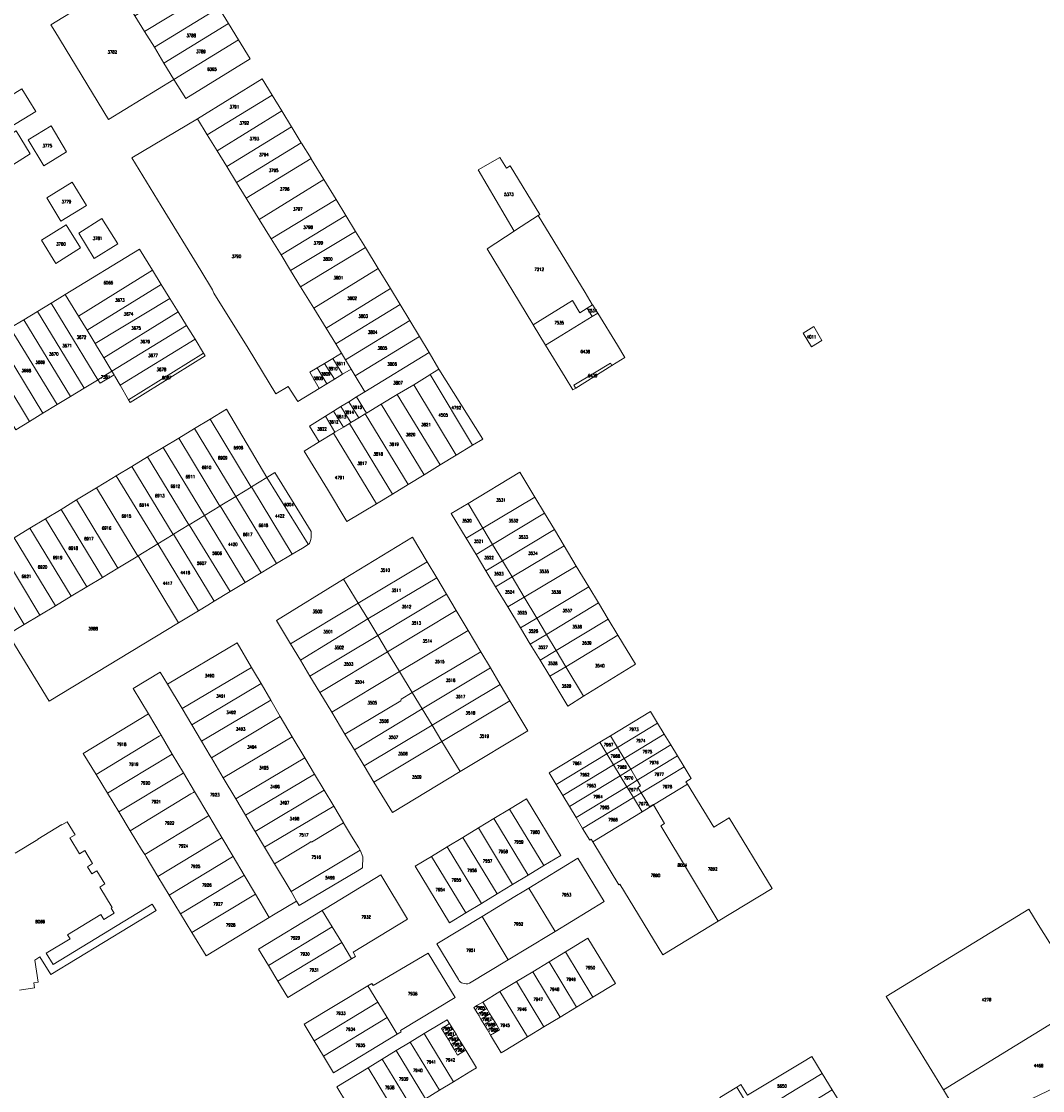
# Model space of a CAD drawing. Header units: metres. Extents: x 3 to 114181, y 112716 to 476231.
# Tile 5 of 90: x 112359 to 112695, y 474174 to 474525. Entities that reach past the tile are written whole.
import ezdxf
from ezdxf.enums import TextEntityAlignment as Align

# ---------------------------------------------------------------- set-up
doc = ezdxf.new("R2010")
doc.units = ezdxf.units.M
doc.header["$MEASUREMENT"] = 0
doc.layers.add('Kadasterperceelnummers', color=14, linetype='Continuous', lineweight=0)
doc.layers.add('Kadasterpercelen', color=14, linetype='Continuous', lineweight=13)
doc.styles.add('Style-STANDARD', font='STANDARD.shx')

msp = doc.modelspace()

# ---------------------------------------------------------------- linework, layer by layer
at = {"layer": 'Kadasterpercelen', "linetype": 'Continuous', "flags": 128}
for points in [[(112421.15, 474534.86), (112418, 474539.97), (112396.73, 474527.1), (112399.96, 474521.9)], [(112409.59, 474506.19), (112406.31, 474511.59), (112403.15, 474516.75), (112399.96, 474521.9), (112396.73, 474527.1), (112393.72, 474532.16), (112390.52, 474537.34), (112369.15, 474524.17), (112370.39, 474522.11), (112388.08, 474492.96)], [(112421.15, 474534.86), (112424.34, 474529.7), (112403.15, 474516.75), (112399.96, 474521.9)], [(112427.51, 474524.55), (112406.31, 474511.59), (112403.15, 474516.75), (112424.34, 474529.7)], [(112430.81, 474519.21), (112409.59, 474506.19), (112406.31, 474511.59), (112427.51, 474524.55)], [(112409.59, 474506.19), (112430.81, 474519.21), (112434.7, 474512.91), (112413.55, 474499.87)], [(112351.19, 474497.93), (112355.72, 474490.46), (112364.23, 474495.68), (112359.62, 474503.1)], [(112441.9, 474501.01), (112438.58, 474506.43), (112417.31, 474493.21), (112420.55, 474487.94)], [(112441.9, 474501.01), (112445.04, 474495.87), (112423.77, 474482.7), (112420.55, 474487.94)], [(112395.79, 474480.36), (112405.39, 474464.65), (112418.42, 474443.33), (112422.25, 474436.97), (112422.75, 474435.86), (112433.95, 474417.81), (112443.1, 474402.8), (112447.16, 474405.26), (112450.3, 474400.32), (112457.31, 474404.54), (112454.26, 474409.9), (112456.69, 474411.4), (112459.11, 474412.79), (112461.8, 474414.4), (112464.65, 474416.18), (112462.77, 474419.24), (112459.6, 474424.41), (112455.57, 474430.96), (112451.22, 474438.04), (112447.97, 474443.32), (112444.81, 474448.46), (112441.53, 474453.81), (112437.64, 474460.13), (112433.35, 474467.12), (112430.15, 474472.32), (112426.95, 474477.53), (112423.77, 474482.7), (112420.55, 474487.94), (112417.31, 474493.21)], [(112448.28, 474490.58), (112445.04, 474495.87), (112423.77, 474482.7), (112426.95, 474477.53)], [(112349.4, 474484.15), (112354.17, 474476.56), (112362.37, 474481.71), (112357.68, 474489.32)], [(112361.67, 474486.34), (112366.81, 474477.81), (112374.32, 474482.41), (112369.22, 474490.94)], [(112448.48, 474490.26), (112448.28, 474490.58), (112426.95, 474477.53), (112430.15, 474472.32), (112451.47, 474485.38)], [(112454.66, 474480.16), (112451.57, 474485.2), (112451.47, 474485.38), (112430.15, 474472.32), (112433.35, 474467.12)], [(112458.88, 474473.27), (112454.83, 474479.89), (112454.66, 474480.16), (112433.35, 474467.12), (112437.64, 474460.13)], [(112520.11, 474477.73), (112529.89, 474461.74), (112529.4, 474461.43), (112521.93, 474456.61), (112521.51, 474456.34), (112509.64, 474476.43), (112516.71, 474480.54), (112518.92, 474477.01)], [(112367.84, 474467.24), (112372.38, 474459.6), (112380.79, 474464.7), (112376.12, 474472.37)], [(112462.88, 474466.73), (112441.53, 474453.81), (112437.64, 474460.13), (112458.88, 474473.27)], [(112466.09, 474461.49), (112444.81, 474448.46), (112441.53, 474453.81), (112462.88, 474466.73)], [(112469.32, 474456.21), (112466.09, 474461.49), (112444.81, 474448.46), (112447.97, 474443.32)], [(112521.51, 474456.34), (112512.53, 474450.5), (112527.64, 474425.67), (112527.74, 474425.51), (112540.67, 474433.52), (112543.09, 474429.49), (112545.47, 474430.96), (112547.26, 474432.07), (112547.16, 474432.23), (112544.78, 474436.09), (112529.4, 474461.43), (112521.93, 474456.61)], [(112366.06, 474453.35), (112370.72, 474445.7), (112378.92, 474450.85), (112374.17, 474458.41)], [(112378.28, 474455.68), (112383.33, 474447.3), (112391.1, 474452.09), (112385.87, 474460.45)], [(112472.53, 474450.96), (112451.22, 474438.04), (112447.97, 474443.32), (112469.32, 474456.21)], [(112402.5, 474443.49), (112378.21, 474428.32), (112373.86, 474435.45), (112398.25, 474450.41)], [(112472.53, 474450.96), (112476.75, 474444.07), (112455.57, 474430.96), (112451.22, 474438.04)], [(112405.43, 474438.74), (112402.5, 474443.49), (112378.21, 474428.32), (112381.01, 474423.72)], [(112480.8, 474437.45), (112476.75, 474444.07), (112455.57, 474430.96), (112459.6, 474424.41)], [(112408.24, 474434.19), (112405.43, 474438.74), (112381.01, 474423.72), (112383.67, 474419.37)], [(112483.95, 474432.15), (112462.77, 474419.24), (112459.6, 474424.41), (112480.8, 474437.45)], [(112384.6, 474407.45), (112373.48, 474425.64), (112369.26, 474432.58), (112371.24, 474433.85), (112373.86, 474435.45), (112378.21, 474428.32), (112381.01, 474423.72), (112383.67, 474419.37), (112383.83, 474419.11), (112386.52, 474414.68), (112389.22, 474410.26)], [(112410.99, 474429.73), (112386.52, 474414.68), (112383.83, 474419.11), (112383.67, 474419.37), (112408.24, 474434.19)], [(112527.74, 474425.51), (112531.8, 474418.84), (112535.7, 474421.22), (112547.12, 474428.24), (112545.47, 474430.96), (112543.09, 474429.49), (112540.67, 474433.52)], [(112360.23, 474427.15), (112364.71, 474429.84), (112380.05, 474404.67), (112375.59, 474401.95)], [(112380.05, 474404.67), (112384.45, 474407.35), (112384.6, 474407.45), (112373.48, 474425.64), (112369.26, 474432.58), (112364.71, 474429.84)], [(112413.76, 474425.23), (112410.99, 474429.73), (112386.52, 474414.68), (112389.22, 474410.26)], [(112487.14, 474426.9), (112483.95, 474432.15), (112462.77, 474419.24), (112464.65, 474416.18), (112465.99, 474414)], [(112531.8, 474418.84), (112538.24, 474408.27), (112540.79, 474404.08), (112541.74, 474404.67), (112541.66, 474404.81), (112541.13, 474405.65), (112547.83, 474409.67), (112553.15, 474412.89), (112553.61, 474412.14), (112557.84, 474414.8), (112555.42, 474418.76), (112548.93, 474429.35), (112547.12, 474428.24), (112535.7, 474421.22)], [(112545.47, 474430.96), (112547.12, 474428.24), (112548.93, 474429.35), (112547.31, 474431.99), (112547.26, 474432.07)], [(112355.77, 474424.46), (112360.23, 474427.15), (112375.59, 474401.95), (112371.15, 474399.24)], [(112467.86, 474410.96), (112469.2, 474408.76), (112490.33, 474421.65), (112487.14, 474426.9), (112465.99, 474414)], [(112366.51, 474396.41), (112371.15, 474399.24), (112355.77, 474424.46), (112351.12, 474421.66)], [(112391.91, 474405.6), (112390.13, 474408.61), (112389.89, 474409.04), (112389.22, 474410.26), (112413.76, 474425.23), (112416.53, 474420.74)], [(112619.22, 474418.22), (112622.65, 474420.34), (112619.97, 474424.89), (112616.54, 474422.77)], [(112342.17, 474416.27), (112357.59, 474390.97), (112362.13, 474393.74), (112346.72, 474419.02)], [(112346.72, 474419.02), (112362.13, 474393.74), (112366.51, 474396.41), (112351.12, 474421.66)], [(112394.7, 474400.85), (112419.35, 474416.16), (112416.53, 474420.74), (112391.91, 474405.6)], [(112469.2, 474408.76), (112472.4, 474403.5), (112493.47, 474416.36), (112490.33, 474421.65)], [(112419.35, 474416.16), (112394.7, 474400.85), (112395.22, 474399.98), (112419.88, 474415.27)], [(112467.86, 474410.96), (112465.99, 474414), (112464.65, 474416.18), (112461.8, 474414.4), (112465.02, 474409.23)], [(112472.4, 474403.5), (112493.47, 474416.36), (112496.72, 474410.95), (112493.84, 474409.12), (112493.73, 474409.05), (112488.45, 474405.79), (112483.03, 474402.59), (112477.75, 474399.43), (112472.96, 474396.47), (112469.65, 474401.8)], [(112462.4, 474407.64), (112459.85, 474406.08), (112456.69, 474411.4), (112459.11, 474412.79)], [(112465.02, 474409.23), (112461.8, 474414.4), (112459.11, 474412.79), (112462.4, 474407.64)], [(112541.74, 474404.67), (112553.61, 474412.14), (112553.15, 474412.89), (112547.83, 474409.67), (112541.13, 474405.65), (112541.66, 474404.81)], [(112389.22, 474410.26), (112389.89, 474409.04), (112385.29, 474406.33), (112384.6, 474407.45)], [(112459.85, 474406.08), (112456.69, 474411.4), (112454.26, 474409.9), (112457.31, 474404.54)], [(112502.38, 474382.59), (112488.45, 474405.79), (112493.73, 474409.05), (112493.84, 474409.12), (112507.79, 474385.87)], [(112507.79, 474385.87), (112493.84, 474409.12), (112496.72, 474410.95), (112511.12, 474387.91)], [(112497.16, 474379.42), (112483.03, 474402.59), (112488.45, 474405.79), (112502.38, 474382.59)], [(112467.09, 474400.21), (112470.41, 474394.95), (112472.49, 474396.19), (112472.96, 474396.47), (112469.65, 474401.8)], [(112491.91, 474376.22), (112477.75, 474399.43), (112483.03, 474402.59), (112497.16, 474379.42)], [(112421.45, 474394.47), (112435.03, 474372.16), (112435.06, 474372.18), (112440.16, 474375.29), (112426.85, 474397.74)], [(112462.03, 474397.07), (112465.3, 474391.89), (112467.32, 474393.09), (112467.73, 474393.34), (112464.48, 474398.59)], [(112464.48, 474398.59), (112467.73, 474393.34), (112470.41, 474394.95), (112467.09, 474400.21)], [(112486.62, 474373.02), (112472.49, 474396.19), (112472.96, 474396.47), (112477.75, 474399.43), (112491.91, 474376.22)], [(112421.45, 474394.47), (112416.32, 474391.36), (112429.9, 474369.05), (112429.93, 474369.07), (112435.03, 474372.16)], [(112457.34, 474387.07), (112462.01, 474389.91), (112462.52, 474390.22), (112459.39, 474395.43), (112454.18, 474392.2)], [(112459.39, 474395.43), (112462.03, 474397.07), (112465.3, 474391.89), (112462.52, 474390.22)], [(112481.41, 474369.86), (112467.32, 474393.09), (112467.73, 474393.34), (112470.41, 474394.95), (112472.49, 474396.19), (112486.62, 474373.02)], [(112416.32, 474391.36), (112411.19, 474388.25), (112424.73, 474365.91), (112424.76, 474365.92), (112429.9, 474369.05)], [(112476.18, 474366.68), (112462.01, 474389.91), (112462.52, 474390.22), (112465.3, 474391.89), (112467.32, 474393.09), (112481.41, 474369.86)], [(112411.19, 474388.25), (112406.05, 474385.14), (112419.64, 474362.8), (112419.68, 474362.83), (112424.73, 474365.91)], [(112460.08, 474371.4), (112452.41, 474384), (112457.34, 474387.07), (112462.01, 474389.91), (112476.18, 474366.68), (112466.44, 474360.78)], [(112406.05, 474385.14), (112400.91, 474382.03), (112414.51, 474359.69), (112414.62, 474359.76), (112419.64, 474362.8)], [(112400.91, 474382.03), (112395.78, 474378.91), (112409.38, 474356.58), (112409.42, 474356.61), (112414.51, 474359.69)], [(112395.78, 474378.91), (112390.64, 474375.8), (112404.29, 474353.47), (112409.38, 474356.58)], [(112453.75, 474353.28), (112453.71, 474353.34), (112440.16, 474375.29), (112442.79, 474376.89), (112449.08, 474366.64), (112454.7, 474357.48), (112454.74, 474356.83), (112454.74, 474356.17), (112454.67, 474355.52), (112454.55, 474354.88), (112454.38, 474354.24), (112454.15, 474353.63)], [(112528.25, 474368.85), (112523.3, 474377.06), (112506.31, 474366.78), (112511.16, 474358.65)], [(112390.64, 474375.8), (112389.17, 474374.91), (112384.12, 474371.85), (112397.73, 474349.45), (112397.78, 474349.48), (112404.29, 474353.47)], [(112453.75, 474353.28), (112453.71, 474353.34), (112440.16, 474375.29), (112435.06, 474372.18), (112448.51, 474350.09), (112451.81, 474352.1)], [(112384.12, 474371.85), (112377.59, 474367.9), (112391.19, 474345.51), (112397.73, 474349.45)], [(112435.03, 474372.16), (112429.93, 474369.07), (112443.32, 474346.99), (112448.51, 474350.09), (112435.06, 474372.18)], [(112377.59, 474367.9), (112372.47, 474364.79), (112386.05, 474342.41), (112391.19, 474345.51)], [(112424.73, 474365.91), (112424.76, 474365.92), (112438.24, 474343.95), (112433.04, 474340.79), (112419.68, 474362.83)], [(112429.93, 474369.07), (112443.32, 474346.99), (112438.24, 474343.95), (112424.76, 474365.92), (112429.9, 474369.05)], [(112506.31, 474366.78), (112500.76, 474363.43), (112505.65, 474355.36), (112511.16, 474358.65)], [(112528.25, 474368.85), (112531.46, 474363.51), (112514.39, 474353.24), (112511.16, 474358.65)], [(112372.47, 474364.79), (112367.34, 474361.68), (112380.92, 474339.32), (112386.05, 474342.41)], [(112419.64, 474362.8), (112419.68, 474362.83), (112433.04, 474340.79), (112428.1, 474337.8), (112414.62, 474359.76)], [(112531.46, 474363.51), (112534.67, 474358.18), (112517.58, 474347.91), (112514.39, 474353.24)], [(112367.34, 474361.68), (112362.22, 474358.58), (112375.79, 474336.23), (112380.92, 474339.32)], [(112414.51, 474359.69), (112409.42, 474356.61), (112422.77, 474334.57), (112428.1, 474337.8), (112414.62, 474359.76)], [(112357.09, 474355.47), (112351.97, 474352.37), (112365.52, 474330.05), (112370.66, 474333.14)], [(112362.22, 474358.58), (112357.09, 474355.47), (112370.66, 474333.14), (112375.79, 474336.23)], [(112404.29, 474353.47), (112409.38, 474356.58), (112409.42, 474356.61), (112422.77, 474334.57), (112420.77, 474333.36), (112417.64, 474331.46)], [(112488.07, 474355.67), (112492.89, 474347.57), (112470.16, 474333.95), (112465.38, 474341.82)], [(112505.65, 474355.36), (112508.92, 474349.96), (112514.39, 474353.24), (112511.16, 474358.65)], [(112534.67, 474358.18), (112517.58, 474347.91), (112520.77, 474342.57), (112537.88, 474352.85)], [(112351.97, 474352.37), (112346.85, 474349.27), (112360.39, 474326.96), (112365.52, 474330.05)], [(112411.07, 474327.48), (112417.64, 474331.46), (112404.29, 474353.47), (112397.78, 474349.48)], [(112508.92, 474349.96), (112514.39, 474353.24), (112517.58, 474347.91), (112512.14, 474344.64)], [(112541.9, 474346.16), (112524.74, 474335.92), (112520.77, 474342.57), (112537.88, 474352.85)], [(112346.85, 474349.27), (112341.5, 474346.03), (112355.09, 474323.76), (112360.39, 474326.96)], [(112391.19, 474345.51), (112386.05, 474342.41), (112380.92, 474339.32), (112375.79, 474336.23), (112370.66, 474333.14), (112365.52, 474330.05), (112360.39, 474326.96), (112355.09, 474323.76), (112368.54, 474301.71), (112411.07, 474327.48), (112397.78, 474349.48), (112397.73, 474349.45)], [(112492.89, 474347.57), (112470.16, 474333.95), (112473.31, 474328.76), (112496, 474342.34)], [(112512.14, 474344.64), (112515.37, 474339.32), (112520.77, 474342.57), (112517.58, 474347.91)], [(112541.9, 474346.16), (112546.01, 474339.34), (112528.87, 474329.02), (112524.74, 474335.92)], [(112465.38, 474341.82), (112443.27, 474328.31), (112447.91, 474320.63), (112470.16, 474333.95)], [(112496, 474342.34), (112473.31, 474328.76), (112476.59, 474323.35), (112499.23, 474336.9)], [(112515.37, 474339.32), (112520.77, 474342.57), (112524.74, 474335.92), (112519.37, 474332.71)], [(112546.01, 474339.34), (112549.2, 474334.04), (112532.05, 474323.7), (112528.87, 474329.02)], [(112499.23, 474336.9), (112476.59, 474323.35), (112479.85, 474317.97), (112502.42, 474331.54)], [(112519.37, 474332.71), (112524.74, 474335.92), (112528.87, 474329.02), (112523.55, 474325.81)], [(112451.16, 474315.23), (112473.31, 474328.76), (112470.16, 474333.95), (112447.91, 474320.63)], [(112502.42, 474331.54), (112506.34, 474324.95), (112483.8, 474311.46), (112479.85, 474317.97)], [(112549.2, 474334.04), (112532.05, 474323.7), (112535.23, 474318.38), (112552.39, 474328.74)], [(112451.16, 474315.23), (112454.32, 474310.01), (112476.59, 474323.35), (112473.31, 474328.76)], [(112523.55, 474325.81), (112528.87, 474329.02), (112532.05, 474323.7), (112526.76, 474320.51)], [(112552.39, 474328.74), (112535.23, 474318.38), (112538.4, 474313.07), (112555.59, 474323.43)], [(112506.34, 474324.95), (112483.8, 474311.46), (112487.97, 474304.59), (112510.48, 474318)], [(112526.76, 474320.51), (112529.97, 474315.22), (112535.23, 474318.38), (112532.05, 474323.7)], [(112407.5, 474307.28), (112430.36, 474320.91), (112435.09, 474312.85), (112412.26, 474299.28)], [(112454.32, 474310.01), (112457.58, 474304.6), (112479.85, 474317.97), (112476.59, 474323.35)], [(112561.31, 474313.94), (112555.59, 474323.43), (112538.4, 474313.07), (112544.23, 474303.33)], [(112457.58, 474304.6), (112461.5, 474298.1), (112483.8, 474311.46), (112479.85, 474317.97)], [(112513.64, 474312.68), (112510.48, 474318), (112487.97, 474304.59), (112491.21, 474299.25)], [(112529.97, 474315.22), (112533.18, 474309.92), (112538.4, 474313.07), (112535.23, 474318.38)], [(112401.18, 474297.53), (112405.34, 474290.57), (112409.03, 474284.36), (112412.7, 474278.18), (112416.37, 474271.99), (112421.04, 474264.12), (112425.35, 474256.86), (112429.02, 474250.68), (112432.7, 474244.47), (112436.38, 474238.28), (112440.93, 474230.62), (112442.28, 474231.44), (112449.94, 474236.01), (112448.1, 474239.1), (112442.62, 474248.29), (112439.41, 474253.69), (112436.32, 474258.88), (112435.58, 474260.13), (112433.13, 474264.24), (112429.93, 474269.61), (112425.8, 474276.55), (112421.91, 474283.08), (112421.48, 474283.8), (112418.66, 474288.54), (112415.44, 474293.96), (112412.26, 474299.28), (112407.5, 474307.28), (112405.1, 474311.31), (112396.17, 474305.93)], [(112435.09, 474312.85), (112412.26, 474299.28), (112415.44, 474293.96), (112438.23, 474307.5), (112436.11, 474311.11)], [(112461.5, 474298.1), (112483.8, 474311.46), (112487.97, 474304.59), (112484.27, 474302.41), (112484.2, 474301.9), (112465.83, 474290.93)], [(112513.64, 474312.68), (112516.87, 474307.24), (112494.49, 474293.84), (112491.21, 474299.25)], [(112539.14, 474300.09), (112544.23, 474303.33), (112538.4, 474313.07), (112533.18, 474309.92)], [(112438.23, 474307.5), (112415.44, 474293.96), (112418.66, 474288.54), (112441.42, 474302.06)], [(112516.87, 474307.24), (112494.49, 474293.84), (112497.72, 474288.52), (112520.05, 474301.89)], [(112468.97, 474285.72), (112491.21, 474299.25), (112487.97, 474304.59), (112484.27, 474302.41), (112484.2, 474301.9), (112465.83, 474290.93)], [(112421.91, 474283.08), (112421.48, 474283.8), (112418.66, 474288.54), (112441.42, 474302.06), (112444.57, 474296.7)], [(112468.97, 474285.72), (112472.15, 474280.46), (112494.49, 474293.84), (112491.21, 474299.25)], [(112520.05, 474301.89), (112525.96, 474291.96), (112503.76, 474278.57), (112497.72, 474288.52)], [(112384.02, 474277.61), (112403.65, 474289.52), (112404.79, 474290.21), (112405.34, 474290.57), (112401.18, 474297.53), (112379.8, 474284.57)], [(112425.8, 474276.55), (112421.91, 474283.08), (112444.57, 474296.7), (112448.48, 474290.03)], [(112566.27, 474298.36), (112568.61, 474294.51), (112555.45, 474286.52), (112553.13, 474290.39)], [(112472.15, 474280.46), (112494.49, 474293.84), (112497.72, 474288.52), (112475.36, 474275.13)], [(112568.61, 474294.51), (112570.79, 474290.92), (112557.62, 474282.92), (112555.45, 474286.52)], [(112384.02, 474277.61), (112387.75, 474271.45), (112408.46, 474284.01), (112409.03, 474284.36), (112405.34, 474290.57), (112404.79, 474290.21), (112403.65, 474289.52)], [(112448.48, 474290.03), (112425.8, 474276.55), (112429.93, 474269.61), (112452.63, 474283.1)], [(112549.6, 474288.25), (112553.13, 474290.39), (112555.45, 474286.52), (112551.94, 474284.39)], [(112570.79, 474290.92), (112572.97, 474287.33), (112559.78, 474279.33), (112557.62, 474282.92)], [(112475.36, 474275.13), (112481.42, 474265.09), (112503.76, 474278.57), (112497.72, 474288.52)], [(112535.27, 474274.28), (112532.93, 474278.14), (112549.6, 474288.25), (112551.94, 474284.39)], [(112555.45, 474286.52), (112557.62, 474282.92), (112554.12, 474280.8), (112551.94, 474284.39)], [(112572.97, 474287.33), (112575.14, 474283.74), (112561.94, 474275.72), (112559.78, 474279.33)], [(112387.75, 474271.45), (112408.46, 474284.01), (112409.03, 474284.36), (112412.7, 474278.18), (112412.26, 474277.89), (112410.43, 474276.79), (112391.49, 474265.3)], [(112433.13, 474264.24), (112455.84, 474277.74), (112452.63, 474283.1), (112429.93, 474269.61)], [(112535.27, 474274.28), (112551.94, 474284.39), (112554.12, 474280.8), (112537.45, 474270.69)], [(112557.62, 474282.92), (112559.78, 474279.33), (112556.3, 474277.21), (112554.12, 474280.8)], [(112577.32, 474280.15), (112563.22, 474271.59), (112562.14, 474273.36), (112563.04, 474273.89), (112561.94, 474275.72), (112575.14, 474283.74)], [(112391.49, 474265.3), (112410.43, 474276.79), (112412.26, 474277.89), (112412.7, 474278.18), (112416.37, 474271.99), (112415.99, 474271.74), (112415.18, 474271.25), (112395.22, 474259.14)], [(112537.45, 474270.69), (112554.12, 474280.8), (112556.3, 474277.21), (112539.62, 474267.1)], [(112559.78, 474279.33), (112561.94, 474275.72), (112558.48, 474273.62), (112556.3, 474277.21)], [(112577.32, 474280.15), (112579.67, 474276.28), (112577.96, 474275.24), (112578.47, 474274.4), (112567.27, 474267.6), (112567.19, 474267.73), (112566, 474267.05), (112563.22, 474271.59)], [(112436.32, 474258.88), (112435.58, 474260.13), (112433.13, 474264.24), (112455.84, 474277.74), (112458.99, 474272.48)], [(112539.62, 474267.1), (112541.8, 474263.51), (112558.48, 474273.62), (112556.3, 474277.21)], [(112561.94, 474275.72), (112563.04, 474273.89), (112562.14, 474273.36), (112563.22, 474271.59), (112560.65, 474270.03), (112558.48, 474273.62)], [(112395.22, 474259.14), (112398.95, 474252.99), (112399.97, 474251.31), (112419.84, 474263.37), (112420.74, 474263.91), (112421.04, 474264.12), (112416.37, 474271.99), (112415.99, 474271.74), (112415.18, 474271.25)], [(112458.99, 474272.48), (112436.32, 474258.88), (112439.41, 474253.69), (112462.15, 474267.21)], [(112541.8, 474263.51), (112558.48, 474273.62), (112560.65, 474270.03), (112543.98, 474259.92)], [(112567.27, 474267.6), (112578.47, 474274.4), (112587.08, 474260.29), (112592.19, 474263.39), (112606.26, 474240.12), (112588.51, 474229.35), (112570.36, 474218.35), (112556.26, 474241.59), (112555.92, 474241.39), (112547.35, 474255.52), (112563.51, 474265.32)], [(112567.27, 474267.6), (112563.51, 474265.32), (112560.65, 474270.03), (112563.22, 474271.59), (112566, 474267.05), (112567.19, 474267.73)], [(112569.71, 474260.73), (112570.86, 474261.5), (112567.27, 474267.6), (112578.47, 474274.4), (112587.08, 474260.29), (112592.19, 474263.39), (112606.26, 474240.12), (112588.51, 474229.35)], [(112531.22, 474247.67), (112519.94, 474266.27), (112525.5, 474269.64), (112536.78, 474251.04)], [(112543.98, 474259.92), (112560.65, 474270.03), (112563.51, 474265.32), (112547.35, 474255.52), (112546.83, 474256.37), (112546.32, 474256.06)], [(112588.51, 474229.35), (112569.71, 474260.73), (112570.86, 474261.5), (112567.27, 474267.6), (112563.51, 474265.32), (112547.35, 474255.52), (112555.92, 474241.39), (112556.26, 474241.59), (112570.36, 474218.35)], [(112399.97, 474251.31), (112400.42, 474250.56), (112404.33, 474244.11), (112424.04, 474256.07), (112425.1, 474256.71), (112425.35, 474256.86), (112421.04, 474264.12), (112420.74, 474263.91), (112419.84, 474263.37)], [(112462.15, 474267.21), (112439.41, 474253.69), (112442.62, 474248.29), (112452.26, 474254.06), (112453.91, 474255.06), (112454.72, 474255.54), (112454.81, 474255.4), (112465.4, 474261.78), (112465.38, 474261.81)], [(112514.81, 474263.16), (112519.94, 474266.27), (112531.22, 474247.67), (112526.09, 474244.56)], [(112448.1, 474239.1), (112442.62, 474248.29), (112452.26, 474254.06), (112453.91, 474255.06), (112454.72, 474255.54), (112454.81, 474255.4), (112465.4, 474261.78), (112468.03, 474257.38), (112470.34, 474253.53), (112470.78, 474252.79)], [(112526.09, 474244.56), (112520.96, 474241.45), (112509.68, 474260.05), (112514.81, 474263.16)], [(112499.42, 474253.82), (112504.55, 474256.93), (112515.83, 474238.34), (112510.7, 474235.23)], [(112509.68, 474260.05), (112520.96, 474241.45), (112515.83, 474238.34), (112504.55, 474256.93)], [(112404.33, 474244.11), (112424.04, 474256.07), (112425.1, 474256.71), (112425.35, 474256.86), (112429.02, 474250.68), (112428.83, 474250.55), (112408.07, 474237.96)], [(112499.42, 474253.82), (112494.29, 474250.71), (112505.57, 474232.12), (112510.7, 474235.23)], [(112408.07, 474237.96), (112428.83, 474250.55), (112429.02, 474250.68), (112432.7, 474244.47), (112432.57, 474244.4), (112432.2, 474244.17), (112411.8, 474231.8)], [(112448.1, 474239.1), (112470.78, 474252.79), (112470.95, 474252.5), (112471.75, 474250.59), (112471.62, 474246.88), (112469.87, 474245.83), (112450.82, 474234.53), (112449.94, 474236.01)], [(112488.89, 474247.44), (112500.17, 474228.84), (112505.57, 474232.12), (112494.29, 474250.71)], [(112534.94, 474226.02), (112551.1, 474235.82), (112542.44, 474250.09), (112526.3, 474240.26)], [(112411.8, 474231.8), (112415.53, 474225.65), (112436.38, 474238.28), (112432.7, 474244.47), (112432.57, 474244.4), (112432.2, 474244.17)], [(112458.37, 474232.92), (112461.64, 474227.52), (112464.75, 474222.39), (112468.03, 474216.99), (112469.31, 474217.77), (112468.47, 474219.16), (112486.42, 474230.06), (112477.61, 474244.59), (112459.67, 474233.71)], [(112510.9, 474230.91), (112519.53, 474216.7), (112533.32, 474225.04), (112534.94, 474226.02), (112526.3, 474240.26), (112524.69, 474239.27), (112521.7, 474237.46)], [(112415.53, 474225.65), (112436.38, 474238.28), (112440.93, 474230.62), (112420.15, 474218.03)], [(112437.4, 474220.21), (112458.37, 474232.92), (112461.64, 474227.52), (112440.68, 474214.81)], [(112690.69, 474233.33), (112643.73, 474204.67), (112662.6, 474173.89), (112709.73, 474202.82), (112693.73, 474228.3)], [(112496.04, 474221.9), (112510.9, 474230.91), (112519.53, 474216.7), (112506.78, 474208.99), (112506.26, 474208.84), (112505.72, 474208.75), (112504.97, 474208.87), (112504.16, 474209.15), (112503.84, 474209.38), (112503.43, 474209.78), (112503.12, 474210.23)], [(112440.68, 474214.81), (112461.64, 474227.52), (112464.75, 474222.39), (112443.79, 474209.68)], [(112443.79, 474209.68), (112464.75, 474222.39), (112468.03, 474216.99), (112447.06, 474204.28)], [(112547.37, 474204.41), (112538.34, 474219.31), (112545.7, 474223.78), (112554.74, 474208.88)], [(112473.39, 474208.16), (112476.64, 474202.8), (112479.75, 474197.67), (112483.04, 474192.24), (112484.32, 474193.02), (112484.08, 474193.42), (112502.04, 474204.31), (112493.22, 474218.85), (112475.1, 474208.23), (112474.67, 474208.93)], [(112547.37, 474204.41), (112541.99, 474201.14), (112532.95, 474216.04), (112538.34, 474219.31)], [(112541.99, 474201.14), (112532.95, 474216.04), (112527.56, 474212.77), (112536.6, 474197.87)], [(112522.18, 474209.51), (112527.56, 474212.77), (112536.6, 474197.87), (112531.21, 474194.61)], [(112452.4, 474195.48), (112473.39, 474208.16), (112476.64, 474202.8), (112455.67, 474190.08)], [(112531.21, 474194.61), (112525.83, 474191.34), (112516.79, 474206.24), (112522.18, 474209.51)], [(112525.83, 474191.34), (112518.47, 474186.88), (112517.24, 474186.13), (112513.72, 474191.9), (112513.98, 474192.09), (112514.47, 474192.39), (112516.65, 474193.71), (112515.62, 474195.41), (112514.55, 474197.17), (112513.49, 474198.92), (112512.43, 474200.67), (112511.13, 474202.81), (112516.79, 474206.24)], [(112455.67, 474190.08), (112476.64, 474202.8), (112479.75, 474197.67), (112458.78, 474184.95)], [(112509.43, 474201.78), (112511.13, 474202.81), (112512.43, 474200.67), (112509.96, 474199.17), (112509.76, 474199.05), (112509.47, 474198.88), (112508.16, 474201.01)], [(112509.76, 474199.05), (112509.96, 474199.17), (112512.43, 474200.67), (112513.49, 474198.92), (112511.11, 474197.48), (112510.82, 474197.3), (112510.53, 474197.12), (112509.47, 474198.88)], [(112709.73, 474202.82), (112662.6, 474173.89), (112670.57, 474160.88), (112685.28, 474167.96), (112693.9, 474172.1), (112700.61, 474175.34), (112708.69, 474179.66), (112720, 474186.47)], [(112458.78, 474184.95), (112479.75, 474197.67), (112483.04, 474192.24), (112462.06, 474179.55)], [(112510.82, 474197.3), (112510.53, 474197.12), (112511.6, 474195.38), (112511.89, 474195.55), (112512.31, 474195.81), (112514.55, 474197.17), (112513.49, 474198.92), (112511.11, 474197.48)], [(112511.89, 474195.55), (112512.31, 474195.81), (112514.55, 474197.17), (112515.62, 474195.41), (112513.33, 474194.03), (112512.95, 474193.8), (112512.66, 474193.64), (112511.6, 474195.38)], [(112505.55, 474187), (112509.09, 474181.19), (112507.19, 474180.03), (112501.51, 474176.59), (112491.91, 474192.41), (112497.59, 474195.85), (112499.46, 474196.98), (112500.24, 474195.72), (112499.99, 474195.6), (112499.4, 474195.24), (112497.56, 474194.12), (112498.65, 474192.33), (112499.71, 474190.57), (112500.77, 474188.82), (112501.84, 474187.07), (112502.87, 474185.36), (112505.1, 474186.71), (112505.3, 474186.83)], [(112497.56, 474194.12), (112499.4, 474195.24), (112499.99, 474195.6), (112500.24, 474195.72), (112501.31, 474193.96), (112501.07, 474193.79), (112500.67, 474193.55), (112498.65, 474192.33)], [(112498.65, 474192.33), (112499.71, 474190.57), (112501.77, 474191.82), (112502.13, 474192.04), (112502.37, 474192.22), (112501.31, 474193.96), (112501.07, 474193.79), (112500.67, 474193.55)], [(112512.95, 474193.8), (112513.33, 474194.03), (112515.62, 474195.41), (112516.65, 474193.71), (112514.47, 474192.39), (112513.98, 474192.09), (112513.72, 474191.9), (112512.66, 474193.64)], [(112501.51, 474176.59), (112491.91, 474192.41), (112487.3, 474189.61), (112496.89, 474173.79)], [(112499.71, 474190.57), (112500.77, 474188.82), (112502.96, 474190.14), (112503.2, 474190.29), (112503.43, 474190.48), (112502.37, 474192.22), (112502.13, 474192.04), (112501.77, 474191.82)], [(112500.77, 474188.82), (112501.84, 474187.07), (112503.93, 474188.34), (112504.26, 474188.54), (112504.51, 474188.7), (112503.43, 474190.48), (112503.2, 474190.29), (112502.96, 474190.14)], [(112478.06, 474184.01), (112487.66, 474168.19), (112492.27, 474170.99), (112482.68, 474186.81)], [(112496.89, 474173.79), (112487.3, 474189.61), (112482.68, 474186.81), (112492.27, 474170.99)], [(112501.84, 474187.07), (112502.87, 474185.36), (112505.1, 474186.71), (112505.3, 474186.83), (112505.55, 474187), (112504.51, 474188.7), (112504.26, 474188.54), (112503.93, 474188.34)], [(112487.66, 474168.19), (112478.06, 474184.01), (112473.45, 474181.2), (112483.04, 474165.39)], [(112594.67, 474174.82), (112596.88, 474171.2), (112600.37, 474165.49), (112603.28, 474167.28), (112611.32, 474172.34), (112622.74, 474179.34), (112619.38, 474184.85), (112616.27, 474182.99), (112598.22, 474172.19), (112595.99, 474175.63)], [(112463.11, 474174.93), (112473.45, 474181.2), (112483.04, 474165.39), (112472.7, 474159.11)], [(112626.06, 474173.88), (112603.71, 474160.18), (112601.66, 474163.38), (112600.37, 474165.49), (112603.28, 474167.28), (112611.32, 474172.34), (112622.74, 474179.34)], [(112594.67, 474174.82), (112596.88, 474171.2), (112600.37, 474165.49), (112601.66, 474163.38), (112603.71, 474160.18), (112607.19, 474154.72), (112608.28, 474153.01), (112603.74, 474150.26), (112602.7, 474151.97), (112601.42, 474151.18), (112589.09, 474171.37)], [(112626.06, 474173.88), (112603.71, 474160.18), (112607.19, 474154.72), (112609.95, 474156.4), (112617.99, 474161.46), (112629.38, 474168.43)]]:
    msp.add_lwpolyline(points, close=True, dxfattribs=at)
for points in [[(112358.86, 474206.67), (112363.79, 474207.47), (112363.52, 474209.13), (112365, 474209.37), (112363.83, 474216.57), (112365.54, 474217.61), (112369.06, 474211.83), (112403.7, 474232.89), (112402.46, 474234.95), (112369.86, 474215.13), (112367.59, 474218.86), (112375.42, 474223.62), (112374.61, 474224.95), (112385.55, 474231.6), (112386.54, 474229.97), (112389.92, 474232.03), (112388.93, 474233.66), (112389.29, 474233.87), (112385.19, 474240.6), (112386.9, 474241.65), (112384.29, 474245.95), (112382.57, 474244.91), (112381.14, 474247.27), (112382.85, 474248.31), (112380.24, 474252.61), (112378.52, 474251.57), (112375.37, 474256.77), (112377.08, 474257.81), (112374.46, 474262.11), (112372.75, 474261.07), (112372.69, 474261.17), (112364.82, 474256.38), (112364.88, 474256.29), (112357.36, 474251.72)], [(112357.36, 474251.72), (112364.88, 474256.29), (112364.82, 474256.38), (112372.69, 474261.17), (112372.75, 474261.07), (112374.46, 474262.11), (112377.08, 474257.81), (112375.37, 474256.77), (112378.52, 474251.57), (112380.24, 474252.61), (112382.85, 474248.31), (112381.14, 474247.27), (112382.57, 474244.91), (112384.29, 474245.95), (112386.9, 474241.65), (112385.19, 474240.6), (112389.29, 474233.87), (112388.93, 474233.66), (112389.92, 474232.03), (112386.54, 474229.97), (112385.55, 474231.6), (112374.61, 474224.95), (112375.42, 474223.62), (112367.59, 474218.86), (112369.86, 474215.13), (112402.46, 474234.95), (112403.7, 474232.89), (112369.06, 474211.83), (112365.54, 474217.61), (112363.83, 474216.57), (112365, 474209.37), (112363.52, 474209.13), (112363.79, 474207.47), (112358.86, 474206.67)]]:
    msp.add_lwpolyline(points, dxfattribs=at)

# ---------------------------------------------------------------- texts
at = {"layer": 'Kadasterperceelnummers', "linetype": 'Continuous', "lineweight": 0, "style": 'Style-STANDARD'}
for s, p in [('3788', (112415.27, 474520.64)), ('3782', (112389.32, 474515.19)), ('3789', (112418.48, 474515.37)), ('6065', (112422.09, 474509.54)), ('3791', (112429.47, 474497.18)), ('3792', (112432.71, 474491.85)), ('3793', (112436.04, 474486.7)), ('3775', (112367.95, 474484.37)), ('3794', (112439.16, 474481.45)), ('3795', (112442.37, 474476.25)), ('3796', (112446.01, 474470.15)), ('5373', (112519.72, 474468.41)), ('3779', (112374.25, 474465.99)), ('3797', (112450.33, 474463.54)), ('3798', (112453.71, 474457.6)), ('3781', (112384.48, 474453.93)), ('3780', (112372.46, 474452.06)), ('3799', (112457.09, 474452.41)), ('3790', (112430.17, 474448.01)), ('3800', (112460.19, 474447.13)), ('7212', (112529.7, 474443.73)), ('6066', (112388.01, 474439.36)), ('3801', (112463.66, 474440.96)), ('3673', (112391.82, 474433.61)), ('3802', (112468.18, 474434.24)), ('3674', (112394.65, 474429.06)), ('7534', (112547.15, 474430.16)), ('3803', (112471.81, 474428.34)), ('7535', (112536.24, 474426.18)), ('3675', (112397.16, 474424.43)), ('3804', (112474.93, 474423.08)), ('3671', (112374.43, 474418.62)), ('3672', (112379.18, 474421.43)), ('3676', (112400.11, 474420)), ('4011', (112619.23, 474421.55)), ('3670', (112370.08, 474415.91)), ('3677', (112402.71, 474415.41)), ('3805', (112478.13, 474417.83)), ('6438', (112544.83, 474416.71)), ('3669', (112365.61, 474413.2)), ('3811', (112464.45, 474412.71)), ('3806', (112481.32, 474412.57)), ('3668', (112361.06, 474410.45)), ('7381', (112387.09, 474408.3)), ('3678', (112405.48, 474410.8)), ('6067', (112407.24, 474408.07)), ('3808', (112457.01, 474407.89)), ('3809', (112459.5, 474409.36)), ('3810', (112461.85, 474411.07)), ('6439', (112547.25, 474408.78)), ('3807', (112483.27, 474406.42)), ('3815', (112469.81, 474398.38)), ('4792', (112502.45, 474398.23)), ('3812', (112462.13, 474393.54)), ('3813', (112464.66, 474395.25)), ('3814', (112467.23, 474396.72)), ('4505', (112498.09, 474395.84)), ('3822', (112458.28, 474391.25)), ('3821', (112492.49, 474392.71)), ('3820', (112487.41, 474389.42)), ('6908', (112430.76, 474385.08)), ('3818', (112476.75, 474383.02)), ('3819', (112481.98, 474386.21)), ('6909', (112425.63, 474381.76)), ('3817', (112471.5, 474379.93)), ('6910', (112420.33, 474378.61)), ('6912', (112410.07, 474372.42)), ('6911', (112415.01, 474375.56)), ('4791', (112464.1, 474375.26)), ('6913', (112404.93, 474369.31)), ('6914', (112399.8, 474366.22)), ('6004', (112447.41, 474366.38)), ('3531', (112517.1, 474367.86)), ('6915', (112393.99, 474362.61)), ('4422', (112444.38, 474362.63)), ('6916', (112387.45, 474358.67)), ('6618', (112439, 474359.55)), ('3520', (112505.91, 474361.06)), ('3532', (112521.21, 474361.05)), ('6917', (112381.62, 474355.15)), ('6617', (112433.82, 474356.54)), ('3533', (112524.46, 474355.71)), ('6918', (112376.49, 474352.05)), ('4420', (112428.93, 474353.3)), ('3521', (112509.81, 474354.3)), ('6919', (112371.36, 474348.95)), ('5606', (112423.78, 474350.38)), ('3522', (112513.2, 474348.94)), ('3534', (112527.66, 474350.37)), ('6920', (112366.4, 474345.85)), ('5607', (112418.72, 474347.1)), ('3510', (112479.07, 474344.81)), ('3535', (112531.3, 474344.39)), ('6921', (112361.1, 474342.76)), ('4418', (112413.33, 474344.03)), ('3523', (112516.41, 474343.62)), ('4417', (112407.51, 474340.44)), ('3511', (112482.72, 474338.16)), ('3524', (112520.01, 474337.63)), ('3536', (112535.26, 474337.59)), ('3500', (112456.77, 474331.22)), ('3512', (112486.08, 474332.84)), ('3525', (112524.07, 474330.85)), ('3537', (112538.96, 474331.52)), ('3513', (112489.3, 474327.44)), ('3988', (112383, 474325.59)), ('3501', (112460.29, 474324.59)), ('3526', (112527.75, 474324.76)), ('3538', (112542.15, 474326.21)), ('3514', (112492.93, 474321.5)), ('3539', (112545.34, 474320.91)), ('3502', (112463.92, 474319.38)), ('3527', (112530.95, 474319.45)), ('3503', (112467.02, 474313.97)), ('3515', (112496.98, 474314.77)), ('3528', (112534.14, 474314.14)), ('3540', (112549.61, 474313.38)), ('3490', (112421.3, 474310.1)), ('3504', (112470.65, 474308.04)), ('3516', (112500.59, 474308.62)), ('3529', (112538.66, 474306.69)), ('3491', (112425.05, 474303.4)), ('3517', (112503.85, 474303.26)), ('3505', (112474.8, 474301.2)), ('3492', (112428.4, 474298.02)), ('3506', (112478.64, 474295.16)), ('3518', (112507.08, 474297.88)), ('3493', (112431.53, 474292.57)), ('7973', (112560.83, 474292.44)), ('3507', (112481.75, 474289.86)), ('3519', (112511.62, 474290.23)), ('7974', (112563.08, 474288.72)), ('7918', (112392.39, 474287.57)), ('3494', (112435.23, 474286.63)), ('7967', (112552.48, 474287.39)), ('7975', (112565.25, 474285.12)), ('7919', (112396.37, 474281.01)), ('3508', (112484.88, 474284.48)), ('7961', (112542.22, 474281.27)), ('7968', (112554.74, 474283.66)), ('7976', (112567.42, 474281.53)), ('3495', (112439.16, 474279.82)), ('7962', (112544.65, 474277.54)), ('7969', (112556.91, 474280.06)), ('7977', (112569.15, 474277.66)), ('7920', (112400.23, 474274.83)), ('3509', (112489.45, 474276.8)), ('7963', (112546.83, 474273.95)), ('7970', (112559.09, 474276.47)), ('7923', (112423.02, 474270.95)), ('3496', (112442.83, 474273.67)), ('7971', (112560.65, 474272.6)), ('7978', (112571.81, 474273.6)), ('7921', (112403.77, 474268.66)), ('3497', (112445.97, 474268.31)), ('7964', (112549.01, 474270.36)), ('7972', (112563.93, 474267.99)), ('7965', (112551.19, 474266.77)), ('7922', (112408.15, 474261.65)), ('3498', (112449.23, 474263.08)), ('7966', (112553.96, 474262.78)), ('7517', (112452.28, 474257.75)), ('7960', (112528.32, 474258.66)), ('7924', (112412.68, 474254.12)), ('7959', (112522.98, 474255.42)), ('7516', (112456.34, 474250.44)), ('7958', (112517.85, 474252.3)), ('7925', (112416.68, 474247.41)), ('7956', (112507.59, 474246.08)), ('7957', (112512.72, 474249.19)), ('8004', (112576.77, 474247.82)), ('7892', (112586.73, 474246.53)), ('5499', (112460.9, 474243.66)), ('7955', (112502.46, 474242.97)), ('7890', (112567.9, 474244.42)), ('7926', (112420.39, 474241.24)), ('7954', (112497.2, 474239.78)), ('7953', (112538.66, 474238.06)), ('7927', (112424.09, 474235.06)), ('8066', (112365.59, 474229.26)), ('8069', (112365.59, 474229.26)), ('7932', (112472.77, 474230.79)), ('7952', (112522.88, 474228.48)), ('7928', (112428.24, 474228.16)), ('7929', (112449.49, 474223.87)), ('7930', (112452.67, 474218.6)), ('7951', (112507.26, 474219.83)), ('7931', (112455.69, 474213.34)), ('7950', (112546.51, 474214.09)), ('7949', (112540.13, 474210.23)), ('7936', (112488.08, 474205.54)), ('7947', (112529.36, 474203.69)), ('7948', (112534.74, 474206.96)), ('7985', (112510.27, 474200.84)), ('7946', (112523.97, 474200.42)), ('4278', (112676.77, 474203.61)), ('7933', (112464.45, 474199.12)), ('7986', (112511.45, 474198.9)), ('7987', (112512.52, 474197.15)), ('7934', (112467.67, 474193.87)), ('7980', (112499.41, 474194.02)), ('7988', (112513.59, 474195.4)), ('7989', (112514.59, 474193.66)), ('7945', (112518.45, 474195.17)), ('7981', (112500.31, 474192.27)), ('7982', (112501.54, 474190.52)), ('7935', (112470.88, 474188.61)), ('7983', (112502.61, 474188.77)), ('7984', (112503.66, 474187.03)), ('7941', (112494.2, 474183.1)), ('7942', (112500.47, 474183.76)), ('7940', (112489.76, 474180.3)), ('4468', (112693.9, 474181.85)), ('7939', (112485.12, 474177.5)), ('7938', (112480.51, 474174.69)), ('5650', (112609.53, 474175.17))]:
    msp.add_text(s, height=1, dxfattribs=at).set_placement(p, align=Align.MIDDLE_CENTER)

doc.saveas('drawing.dxf')
